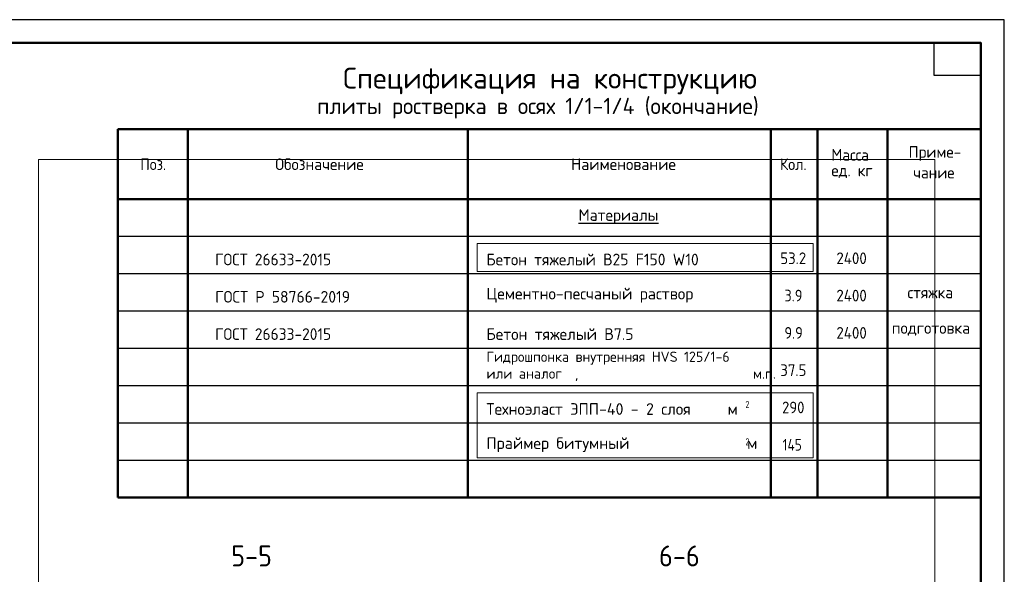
# Model space of a CAD drawing. Header units: millimetres. Extents: x 0 to 42000, y 0 to 29700.
# Tile 6 of 6: x 20900 to 42000, y 17806 to 29700. Entities that reach past the tile are written whole.
import ezdxf

# ---------------------------------------------------------------- set-up
doc = ezdxf.new("R2010")
doc.units = ezdxf.units.MM
doc.layers.add('Standard', color=7, linetype='Continuous', lineweight=25)
doc.layers.add('Текст_ общее', color=7, linetype='Continuous', lineweight=25)
doc.styles.add('ISOCPEUR', font='txt')

msp = doc.modelspace()

# ---------------------------------------------------------------- linework, layer by layer
at = {"layer": 'Standard', "color": 7, "linetype": 'Continuous', "lineweight": 35, "transparency": 33554687}
for p, q in [((41500, 27600), (41500, 20500)), ((41500, 27200), (41500, 20100))]:
    msp.add_line(p, q, dxfattribs=at)
at = {"layer": 'Standard', "color": 7, "linetype": 'Continuous', "lineweight": 50, "transparency": 33554687}
for p, q in [((41500, 27350), (23000, 27350)), ((23000, 27350), (23000, 25850)), ((24500, 27350), (24500, 25850)), ((30500, 27350), (30500, 25850)), ((37000, 27350), (37000, 25850)), ((38000, 27350), (38000, 25850)), ((39500, 27350), (39500, 25850)), ((41500, 27350), (41500, 25850)), ((41500, 27100), (41500, 23200)), ((41500, 25850), (23000, 25850)), ((23000, 25850), (23000, 19450)), ((24500, 25850), (24500, 19450)), ((30500, 25850), (30500, 19450)), ((37000, 25850), (37000, 19450)), ((38000, 25850), (38000, 19450)), ((39500, 25850), (39500, 19450)), ((41500, 25850), (41500, 19450)), ((41500, 19450), (23000, 19450))]:
    msp.add_line(p, q, dxfattribs=at)
at = {"layer": 'Standard', "color": 7, "linetype": 'Continuous', "lineweight": -3, "transparency": 33554687}
for p, q in [((41500, 25050), (23000, 25050)), ((41500, 24250), (23000, 24250)), ((41500, 23450), (23000, 23450)), ((41500, 22650), (23000, 22650)), ((41500, 21850), (23000, 21850)), ((41500, 21050), (23000, 21050)), ((41500, 20250), (23000, 20250))]:
    msp.add_line(p, q, dxfattribs=at)
at = {"layer": 'Standard', "color": 7, "linetype": 'Continuous', "lineweight": 25, "transparency": 33554687}
for points in [[(0, 0), (42000, 0), (42000, 29700), (0, 29700), (0, 0)], [(41500, 29200), (41500, 28500), (40500, 28500), (40500, 29200), (41500, 29200)]]:
    msp.add_lwpolyline(points, close=True, dxfattribs=at)
at = {"layer": 'Standard', "color": 7, "linetype": 'Continuous', "lineweight": 50, "transparency": 33554687}
msp.add_lwpolyline([(2000, 29200), (41500, 29200), (41500, 500), (2000, 500), (2000, 29200)], close=True, dxfattribs=at)
at = {"layer": 'Standard', "color": 7, "linetype": 'Continuous', "lineweight": 25, "transparency": 33554687}
msp.add_lwpolyline([(41500, 29200), (2000, 29200), (2000, 500), (41500, 500), (41500, 29200)], dxfattribs=at)
at = {"layer": 'Standard', "color": 7, "linetype": 'Continuous', "lineweight": 13, "transparency": 33554687}
msp.add_lwpolyline([(40509, 26700), (21300, 26700), (21300, 5376), (40509, 5376), (40509, 26700)], dxfattribs=at)
at = {"layer": 'Standard', "color": 240, "linetype": 'Continuous', "lineweight": 13, "transparency": 33554687}
for points in [[(30703, 24903), (30703, 24302), (37905, 24302), (37905, 24903), (30703, 24903)], [(30703, 21701), (30703, 20302), (37905, 20302), (37905, 21701), (30703, 21701)]]:
    msp.add_lwpolyline(points, close=True, dxfattribs=at)

# ---------------------------------------------------------------- texts
at = {"layer": 'Standard', "color": 7, "linetype": 'Continuous', "lineweight": 50, "transparency": 33554687, "attachment_point": 7, "style": 'ISOCPEUR'}
for s, insert, char_height, width in [('\\W0.99;Спецификация на конструкцию', (27829, 28100), 450, 9060.23), ('\\W0.97;плиты ростверка в осях 1/1-1/4 (окончание)', (27274, 27580), 350, 10070.1)]:
    msp.add_mtext(s, dxfattribs=dict(at, insert=insert, char_height=char_height, width=width))
at = {"layer": 'Standard', "color": 7, "linetype": 'Continuous', "lineweight": 25, "transparency": 33554687, "attachment_point": 7, "style": 'ISOCPEUR'}
for s, insert, char_height, width in [('\\W0.95;Масса', (38294, 26677), 250, 1043.43), ('\\W0.96;Приме-', (39950, 26671), 250, 1218.74), ('\\W0.92;Поз.', (23484, 26475), 250, 727.49), ('\\W0.97;Обозначение', (26376, 26475), 250, 2082.85), ('\\W0.98;Наименование', (32717, 26475), 250, 2320.66), ('\\W0.93;Кол.', (37191, 26475), 250, 740.2), ('\\W0.95;ед. кг', (38294, 26302), 250, 1042.91), ('\\W0.95;чание', (40050, 26296), 250, 1017.69), ('\\W0.97;{\\LМатериалы}', (32875, 25318), 250, 1870.54), ('\\W0.97;Бетон тяжелый В25 F150 W10', (30901, 24432), 250, 4793.83), ('\\W0.92;53.2', (37200, 24459), 250, 714.77), ('\\W0.93;2400', (38401, 24459), 250, 841.35), ('\\W0.96;ГОСТ 26633-2015', (25088, 24432), 250, 2718.62), ('\\W0.99;Цементно-песчаный раствор', (30901, 23632), 250, 4671.11), ('\\W0.97;ГОСТ Р 58766-2019', (25089, 23632), 250, 3069.11), ('\\W0.89;3.9', (37288, 23659), 250, 536.37), ('\\W0.93;2400', (38401, 23659), 250, 841.35), ('\\W0.96;стяжка', (39925, 23725), 250, 1269.34), ('\\W0.96;ГОСТ 26633-2015', (25088, 22832), 250, 2718.62), ('\\W0.98;Бетон тяжелый В7.5', (30901, 22832), 250, 3346.36), ('\\W0.89;9.9', (37288, 22859), 250, 536.37), ('\\W0.93;2400', (38401, 22859), 250, 841.35), ('\\W0.97;подготовка', (39588, 22925), 250, 1945.33), ('\\W0.98;Гидрошпонка внутренняя HVS 125/1-6', (30901, 22302), 220, 5384.2), ('\\W0.92;37.5', (37200, 22059), 250, 714.77), ('\\W0.99;или аналог  ,                           м.п.', (30901, 21950), 220, 6037.96), ('\\W0.78;2', (36451, 21372), 150, 163.19), ('\\W0.99;Техноэласт ЭПП-40 - 2 слоя     м', (30901, 21226), 250, 5671.84), ('\\W0.91;290', (37238, 21259), 250, 638.62), ('\\W0.99;Праймер битумный                м', (30901, 20426), 250, 5672.79), ('\\W0.78;2', (36451, 20572), 150, 163.19), ('\\W0.83;145', (37250, 20459), 250, 603.89)]:
    msp.add_mtext(s, dxfattribs=dict(at, insert=insert, char_height=char_height, width=width))
at = {"layer": 'Текст_ общее', "color": 7, "linetype": 'Continuous', "lineweight": 50, "transparency": 33554687, "char_height": 450, "width": 1149.52, "attachment_point": 7, "style": 'ISOCPEUR'}
for s, insert in [('\\W0.91;5-5', (25431, 17975)), ('\\W0.91;6-6', (34601, 17975))]:
    msp.add_mtext(s, dxfattribs=dict(at, insert=insert))

doc.saveas('drawing.dxf')
